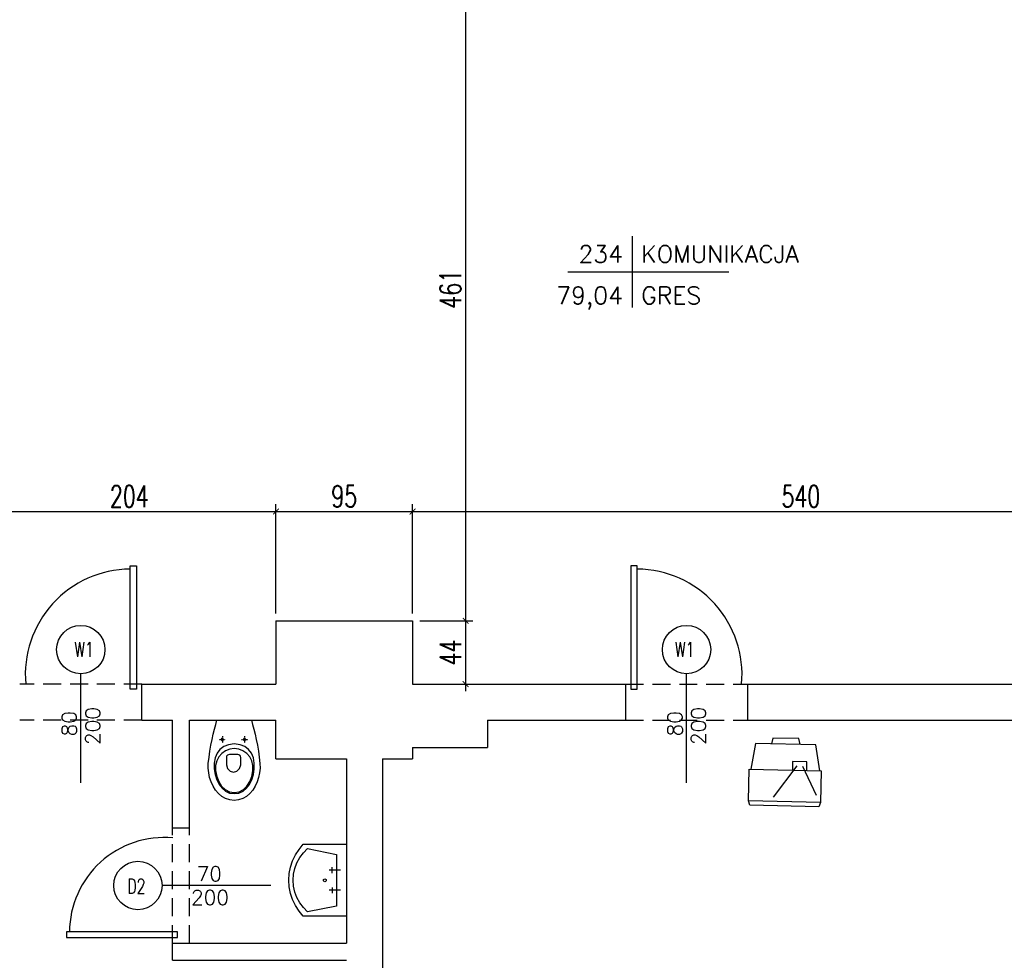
# Model space of a CAD drawing. Header units: millimetres. Extents: x 50026 to 146998, y 1038179 to 1573505.
# Tile 49 of 122: x 59037 to 59722, y 1043020 to 1043674. Entities that reach past the tile are written whole.
import ezdxf
from ezdxf.enums import TextEntityAlignment as Align

# ---------------------------------------------------------------- set-up
doc = ezdxf.new("R2010")
doc.units = ezdxf.units.MM
doc.header["$LTSCALE"] = 0.025
doc.linetypes.add('DASHDOT', pattern=[25.4, 12.7, -6.35, 0, -6.35])
doc.linetypes.add('HIDDEN', pattern=[0.375, 0.25, -0.125])
for name, color, linetype in [('2D-MEBLE', 3, 'Continuous'), ('2D-WYMIARY', 2, 'Continuous'), ('opis pomieszczen', 2, 'Continuous'), ('Przybory sanit', 3, 'Continuous'), ('SCIANY', 5, 'Continuous'), ('szrafy', 8, 'Continuous'), ('zA_DRZWI', 7, 'Continuous'), ('zA_DRZWI OPISY', 7, 'Continuous'), ('ściany', 5, 'Continuous')]:
    doc.layers.add(name, color=color, linetype=linetype)
doc.styles.add('ROMANS', font='romans.shx', dxfattribs={"width": 0.7})
doc.styles.add('STYLE1', font='romans.shx', dxfattribs={"height": 10})
doc.dimstyles.new('SIL', dxfattribs={"dimtxt": 15, "dimasz": 4, "dimexe": 5, "dimexo": 5, "dimgap": 3, "dimtad": 1, "dimdec": 4, "dimrnd": 0.5, "dimdsep": 46, "dimtxsty": 'ROMANS', "dimblk1": 'ARCHTICK', "dimblk2": 'ARCHTICK', "dimsah": 1, "dimcen": 5, "dimdle": 5, "dimclrd": 1, "dimclre": 1, "dimclrt": 2, "dimadec": 1, "dimazin": 0, "dimtfac": 0.013333, "dimtdec": 4, "dimtix": 1, "dimtmove": 0, "dimatfit": 3, "dimldrblk": 'ARCHTICK', "dimfxl": 0, "dimtolj": 1, "dimtzin": 0, "dimarcsym": 0})

# ---------------------------------------------------------------- blocks, each defined once
blk = doc.blocks.new('UMYW')
at = {"layer": 'Przybory sanit'}
for points in [[(0, 23.06, 0), (0, 23.06, 0), (0, 23.06, 0), (0, 23.06, 0), (0, 23.06, 0), (0, 23.06, 0), (0, 23.06, 0), (0, 23.06, 0), (0, 23.06, 0), (0, 23.06, 0), (0, 23.06, 0), (0, 23.06, 0), (0, 23.06, 0), (0, 23.06, 0), (0, 23.06, 0), (0, 23.06, 0), (0, 23.06, 0), (0, 23.06, 0), (0, 23.06, 0), (0, -26.94, 0), (30, -26.94, 0)], [(30, 23.06, 0), (0, 23.06, 0)], [(30, -26.94, 0), (32.95, -23.41, 0), (35.43, -19.55, 0), (37.41, -15.4, 0), (38.84, -11.03, 0), (39.71, -6.52, 0), (40, -1.94, 0), (39.71, 2.65, 0), (38.84, 7.16, 0), (37.41, 11.53, 0), (35.43, 15.68, 0), (32.95, 19.54, 0), (30, 23.06, 0)], [(27, 20.06, 0), (7, 16.06, 0)], [(7, 16.06, 0), (7, -19.94, 0), (27, -23.94, 0)], [(27, -23.94, 0), (29.92, -20.99, 0), (32.4, -17.66, 0), (34.38, -14.02, 0), (35.83, -10.13, 0), (36.71, -6.07, 0), (37, -1.94, 0), (36.71, 2.2, 0), (35.83, 6.26, 0), (34.38, 10.15, 0), (32.4, 13.79, 0), (29.92, 17.12, 0), (27, 20.06, 0)], [(10, 3.06, 0), (10, 7.06, 0)], [(4, 5.06, 0), (12, 5.06, 0)], [(16, -1.94, 0), (15.87, -1.44, 0), (15.5, -1.07, 0), (15, -0.94, 0), (14.5, -1.07, 0), (14.13, -1.44, 0), (14, -1.94, 0), (14.13, -2.44, 0), (14.5, -2.8, 0), (15, -2.94, 0), (15.5, -2.8, 0), (15.87, -2.44, 0), (16, -1.94, 0), (16, -1.94, 0)], [(4, -8.94, 0), (12, -8.94, 0)], [(10, -6.94, 0), (10, -10.94, 0)]]:
    blk.add_polyline3d(points, dxfattribs=at)
blk = doc.blocks.new('kibel1')
at = {"layer": 'Przybory sanit', "color": 3, "linetype": 'Continuous'}
for points in [[(0, -12.02), (3.1, -12.82), (6.4, -13.66), (9.89, -14.52), (13.58, -15.36), (17.45, -16.15), (21.52, -16.87), (25.76, -17.48), (30.18, -17.96), (33.38, -18.04), (36.63, -17.72), (39.86, -17.04), (43, -16), (45.96, -14.61), (48.67, -12.9), (51.06, -10.88), (53.05, -8.56), (54.57, -5.97), (55.53, -3.11), (55.87, 0), (55.53, 3.11), (54.57, 5.97), (53.05, 8.56), (51.06, 10.88), (48.67, 12.9), (45.96, 14.61), (43, 16), (39.86, 17.04), (36.63, 17.72), (33.38, 18.04), (30.18, 17.96), (25.76, 17.48), (21.52, 16.87), (17.45, 16.15), (13.58, 15.36), (9.89, 14.52), (6.4, 13.66), (3.1, 12.82), (0, 12.02)], [(16.56, -0.08), (17.1, 3.92), (18.41, 7.25), (20.42, 9.9), (23.05, 11.88), (26.23, 13.2), (29.87, 13.85), (33.91, 13.84), (37.92, 13.22), (41.57, 12.09), (44.77, 10.49), (47.42, 8.44), (49.43, 5.97), (50.71, 3.13), (51.15, -0.08), (50.71, -3.29), (49.43, -6.15), (47.42, -8.62), (44.77, -10.67), (41.57, -12.27), (37.92, -13.39), (33.91, -14), (29.87, -14.01), (26.23, -13.35), (23.05, -12.04), (20.42, -10.05), (18.41, -7.4), (17.1, -4.07)], [(13.42, 7.49), (13.4, 7.49), (13.39, 7.49), (13.37, 7.5), (13.36, 7.5), (13.34, 7.5), (13.33, 7.5), (13.31, 7.5), (13.3, 7.5), (13.29, 7.51), (13.27, 7.51), (13.26, 7.51), (13.24, 7.52), (13.23, 7.52), (13.21, 7.52), (13.2, 7.53), (13.18, 7.53), (13.17, 7.54), (13.16, 7.54), (13.14, 7.55), (13.13, 7.55), (13.11, 7.56), (13.1, 7.57), (13.09, 7.57), (13.07, 7.58), (13.06, 7.59), (13.05, 7.59), (13.04, 7.6), (13.02, 7.61), (13.01, 7.62), (13, 7.62), (12.99, 7.63), (12.97, 7.64), (12.96, 7.65), (12.95, 7.66), (12.94, 7.67), (12.93, 7.68), (12.92, 7.69), (12.9, 7.7), (12.89, 7.71), (12.88, 7.72), (12.87, 7.73), (12.86, 7.74), (12.85, 7.75), (12.84, 7.77), (12.83, 7.78), (12.83, 7.79), (12.82, 7.8), (12.81, 7.81), (12.8, 7.83), (12.79, 7.84), (12.78, 7.85), (12.78, 7.86), (12.77, 7.88), (12.76, 7.89), (12.75, 7.9), (12.75, 7.92), (12.74, 7.93), (12.74, 7.94), (12.73, 7.96), (12.72, 7.97), (12.72, 7.98), (12.71, 8), (12.71, 8.01), (12.7, 8.03), (12.7, 8.04), (12.7, 8.06), (12.69, 8.07), (12.69, 8.09), (12.69, 8.1), (12.68, 8.11), (12.68, 8.13), (12.68, 8.14), (12.68, 8.16), (12.68, 8.17), (12.68, 8.19), (12.67, 8.2), (12.67, 8.22), (12.67, 8.23), (12.67, 8.25), (12.67, 8.26), (12.68, 8.28), (12.68, 8.29), (12.68, 8.31), (12.68, 8.32), (12.68, 8.34), (12.68, 8.35), (12.69, 8.37), (12.69, 8.38), (12.69, 8.4), (12.69, 8.41), (12.7, 8.43), (12.7, 8.44), (12.71, 8.45), (12.71, 8.47), (12.72, 8.48), (12.72, 8.5), (12.73, 8.51), (12.73, 8.52), (12.74, 8.54), (12.74, 8.55), (12.75, 8.57), (12.76, 8.58), (12.76, 8.59), (12.77, 8.61), (12.78, 8.62), (12.79, 8.63), (12.79, 8.64), (12.8, 8.66), (12.81, 8.67), (12.82, 8.68), (12.83, 8.69), (12.84, 8.7), (12.85, 8.72), (12.86, 8.73), (12.87, 8.74), (12.88, 8.75), (12.89, 8.76), (12.9, 8.77), (12.91, 8.78), (12.92, 8.79), (12.93, 8.8), (12.94, 8.81), (12.95, 8.82), (12.97, 8.83), (12.98, 8.84), (12.99, 8.85), (13, 8.86), (13.01, 8.86), (13.03, 8.87), (13.04, 8.88), (13.05, 8.89), (13.07, 8.89), (13.08, 8.9), (13.09, 8.91), (13.11, 8.91), (13.12, 8.92), (13.13, 8.93), (13.15, 8.93), (13.16, 8.94), (13.18, 8.94), (13.19, 8.95), (13.2, 8.95), (13.22, 8.95), (13.23, 8.96), (13.25, 8.96), (13.26, 8.97), (13.28, 8.97), (13.29, 8.97), (13.31, 8.97), (13.32, 8.98), (13.34, 8.98), (13.35, 8.98), (13.37, 8.98), (13.38, 8.98), (13.39, 8.98), (13.41, 8.98), (13.42, 8.98), (13.44, 8.98), (13.45, 8.98), (13.47, 8.98), (13.48, 8.98), (13.5, 8.98), (13.51, 8.98), (13.53, 8.97), (13.54, 8.97), (13.56, 8.97), (13.57, 8.97), (13.59, 8.96), (13.6, 8.96), (13.62, 8.96), (13.63, 8.95), (13.65, 8.95), (13.66, 8.94), (13.67, 8.94), (13.69, 8.93), (13.7, 8.93), (13.72, 8.92), (13.73, 8.91), (13.74, 8.91), (13.76, 8.9), (13.77, 8.89), (13.78, 8.89), (13.79, 8.88), (13.81, 8.87), (13.82, 8.86), (13.83, 8.86), (13.85, 8.85), (13.86, 8.84), (13.87, 8.83), (13.88, 8.82), (13.89, 8.81), (13.9, 8.8), (13.92, 8.79), (13.93, 8.78), (13.94, 8.77), (13.95, 8.76), (13.96, 8.75), (13.97, 8.74), (13.98, 8.73), (13.99, 8.72), (14, 8.71), (14.01, 8.69), (14.02, 8.68), (14.02, 8.67), (14.03, 8.66), (14.04, 8.65), (14.05, 8.63), (14.06, 8.62), (14.06, 8.61), (14.07, 8.59), (14.08, 8.58), (14.09, 8.57), (14.09, 8.55), (14.1, 8.54), (14.1, 8.53), (14.11, 8.51), (14.12, 8.5), (14.12, 8.48), (14.13, 8.47), (14.13, 8.46), (14.13, 8.44), (14.14, 8.43), (14.14, 8.41), (14.14, 8.4), (14.15, 8.38), (14.15, 8.37), (14.15, 8.35), (14.16, 8.34), (14.16, 8.32), (14.16, 8.31), (14.16, 8.3), (14.16, 8.28), (14.16, 8.27), (14.16, 8.25), (14.16, 8.24), (14.16, 8.22), (14.16, 8.21), (14.16, 8.19), (14.16, 8.18), (14.16, 8.16), (14.16, 8.15), (14.15, 8.13), (14.15, 8.12), (14.15, 8.1), (14.15, 8.09), (14.14, 8.07), (14.14, 8.06), (14.14, 8.04), (14.13, 8.03), (14.13, 8.01), (14.12, 8), (14.12, 7.99), (14.11, 7.97), (14.11, 7.96), (14.1, 7.94), (14.1, 7.93), (14.09, 7.92), (14.08, 7.9), (14.08, 7.89), (14.07, 7.88), (14.06, 7.86), (14.05, 7.85), (14.05, 7.84), (14.04, 7.83), (14.03, 7.81), (14.02, 7.8), (14.01, 7.79), (14, 7.78), (13.99, 7.77), (13.98, 7.76), (13.97, 7.74), (13.96, 7.73), (13.95, 7.72), (13.94, 7.71), (13.93, 7.7), (13.92, 7.69), (13.91, 7.68), (13.9, 7.67), (13.89, 7.66), (13.88, 7.65), (13.86, 7.64), (13.85, 7.63), (13.84, 7.63), (13.83, 7.62), (13.82, 7.61), (13.8, 7.6), (13.79, 7.59), (13.78, 7.59), (13.76, 7.58), (13.75, 7.57), (13.74, 7.57), (13.72, 7.56), (13.71, 7.55), (13.7, 7.55), (13.68, 7.54), (13.67, 7.54), (13.65, 7.53), (13.64, 7.53), (13.63, 7.52), (13.61, 7.52), (13.6, 7.52), (13.58, 7.51), (13.57, 7.51), (13.55, 7.51), (13.54, 7.5), (13.52, 7.5), (13.51, 7.5), (13.49, 7.5), (13.48, 7.5), (13.46, 7.5), (13.45, 7.49), (13.43, 7.49), (13.42, 7.49)], [(50.35, -0.08), (49.81, -3.46), (48.27, -6.4), (45.88, -8.86), (42.79, -10.81), (39.14, -12.22), (35.09, -13.07), (31.6, -13.1), (28.39, -12.3), (25.55, -10.8), (23.19, -8.71), (21.38, -6.14), (20.23, -3.22), (19.83, -0.08), (20.23, 3.07), (21.38, 5.99), (23.19, 8.55), (25.55, 10.65), (28.39, 12.15), (31.6, 12.95), (35.09, 12.92), (39.14, 12.07), (42.79, 10.66), (45.88, 8.71), (48.27, 6.24), (49.81, 3.31)], [(23.94, 0.63), (23.94, 3.3), (24.33, 4.65), (25.17, 5.23), (26.01, 5.35), (31.23, 5.38), (33.7, 4.59), (35.49, 2.72), (36.18, 0.42), (35.48, -1.9), (33.67, -3.79), (31.19, -4.57), (26.01, -4.57), (25.17, -4.45), (24.33, -3.87), (23.94, -2.52)], [(13.42, -7.96), (13.4, -7.96), (13.39, -7.96), (13.37, -7.96), (13.36, -7.96), (13.34, -7.95), (13.33, -7.95), (13.31, -7.95), (13.3, -7.95), (13.29, -7.95), (13.27, -7.94), (13.26, -7.94), (13.24, -7.94), (13.23, -7.93), (13.21, -7.93), (13.2, -7.93), (13.18, -7.92), (13.17, -7.92), (13.16, -7.91), (13.14, -7.91), (13.13, -7.9), (13.11, -7.89), (13.1, -7.89), (13.09, -7.88), (13.07, -7.87), (13.06, -7.87), (13.05, -7.86), (13.04, -7.85), (13.02, -7.84), (13.01, -7.84), (13, -7.83), (12.99, -7.82), (12.97, -7.81), (12.96, -7.8), (12.95, -7.79), (12.94, -7.78), (12.93, -7.77), (12.92, -7.76), (12.9, -7.75), (12.89, -7.74), (12.88, -7.73), (12.87, -7.72), (12.86, -7.71), (12.85, -7.7), (12.84, -7.69), (12.83, -7.68), (12.83, -7.66), (12.82, -7.65), (12.81, -7.64), (12.8, -7.63), (12.79, -7.61), (12.78, -7.6), (12.78, -7.59), (12.77, -7.58), (12.76, -7.56), (12.75, -7.55), (12.75, -7.54), (12.74, -7.52), (12.74, -7.51), (12.73, -7.5), (12.72, -7.48), (12.72, -7.47), (12.71, -7.45), (12.71, -7.44), (12.7, -7.43), (12.7, -7.41), (12.7, -7.4), (12.69, -7.38), (12.69, -7.37), (12.69, -7.35), (12.68, -7.34), (12.68, -7.32), (12.68, -7.31), (12.68, -7.29), (12.68, -7.28), (12.68, -7.26), (12.67, -7.25), (12.67, -7.23), (12.67, -7.22), (12.67, -7.2), (12.67, -7.19), (12.68, -7.17), (12.68, -7.16), (12.68, -7.14), (12.68, -7.13), (12.68, -7.11), (12.68, -7.1), (12.69, -7.09), (12.69, -7.07), (12.69, -7.06), (12.69, -7.04), (12.7, -7.03), (12.7, -7.01), (12.71, -7), (12.71, -6.98), (12.72, -6.97), (12.72, -6.96), (12.73, -6.94), (12.73, -6.93), (12.74, -6.91), (12.74, -6.9), (12.75, -6.89), (12.76, -6.87), (12.76, -6.86), (12.77, -6.85), (12.78, -6.83), (12.79, -6.82), (12.79, -6.81), (12.8, -6.8), (12.81, -6.78), (12.82, -6.77), (12.83, -6.76), (12.84, -6.75), (12.85, -6.74), (12.86, -6.73), (12.87, -6.71), (12.88, -6.7), (12.89, -6.69), (12.9, -6.68), (12.91, -6.67), (12.92, -6.66), (12.93, -6.65), (12.94, -6.64), (12.95, -6.63), (12.97, -6.62), (12.98, -6.61), (12.99, -6.61), (13, -6.6), (13.01, -6.59), (13.03, -6.58), (13.04, -6.57), (13.05, -6.57), (13.07, -6.56), (13.08, -6.55), (13.09, -6.55), (13.11, -6.54), (13.12, -6.53), (13.13, -6.53), (13.15, -6.52), (13.16, -6.52), (13.18, -6.51), (13.19, -6.51), (13.2, -6.5), (13.22, -6.5), (13.23, -6.49), (13.25, -6.49), (13.26, -6.49), (13.28, -6.48), (13.29, -6.48), (13.31, -6.48), (13.32, -6.48), (13.34, -6.47), (13.35, -6.47), (13.37, -6.47), (13.38, -6.47), (13.39, -6.47), (13.41, -6.47), (13.42, -6.47), (13.44, -6.47), (13.45, -6.47), (13.47, -6.47), (13.48, -6.47), (13.5, -6.47), (13.51, -6.48), (13.53, -6.48), (13.54, -6.48), (13.56, -6.48), (13.57, -6.49), (13.59, -6.49), (13.6, -6.49), (13.62, -6.5), (13.63, -6.5), (13.65, -6.51), (13.66, -6.51), (13.67, -6.52), (13.69, -6.52), (13.7, -6.53), (13.72, -6.53), (13.73, -6.54), (13.74, -6.54), (13.76, -6.55), (13.77, -6.56), (13.78, -6.57), (13.79, -6.57), (13.81, -6.58), (13.82, -6.59), (13.83, -6.6), (13.85, -6.6), (13.86, -6.61), (13.87, -6.62), (13.88, -6.63), (13.89, -6.64), (13.9, -6.65), (13.92, -6.66), (13.93, -6.67), (13.94, -6.68), (13.95, -6.69), (13.96, -6.7), (13.97, -6.71), (13.98, -6.72), (13.99, -6.74), (14, -6.75), (14.01, -6.76), (14.02, -6.77), (14.02, -6.78), (14.03, -6.8), (14.04, -6.81), (14.05, -6.82), (14.06, -6.83), (14.06, -6.85), (14.07, -6.86), (14.08, -6.87), (14.09, -6.89), (14.09, -6.9), (14.1, -6.91), (14.1, -6.93), (14.11, -6.94), (14.12, -6.95), (14.12, -6.97), (14.13, -6.98), (14.13, -7), (14.13, -7.01), (14.14, -7.03), (14.14, -7.04), (14.14, -7.05), (14.15, -7.07), (14.15, -7.08), (14.15, -7.1), (14.16, -7.11), (14.16, -7.13), (14.16, -7.14), (14.16, -7.16), (14.16, -7.17), (14.16, -7.19), (14.16, -7.2), (14.16, -7.22), (14.16, -7.23), (14.16, -7.25), (14.16, -7.26), (14.16, -7.28), (14.16, -7.29), (14.16, -7.31), (14.15, -7.32), (14.15, -7.34), (14.15, -7.35), (14.15, -7.37), (14.14, -7.38), (14.14, -7.39), (14.14, -7.41), (14.13, -7.42), (14.13, -7.44), (14.12, -7.45), (14.12, -7.47), (14.11, -7.48), (14.11, -7.49), (14.1, -7.51), (14.1, -7.52), (14.09, -7.53), (14.08, -7.55), (14.08, -7.56), (14.07, -7.57), (14.06, -7.59), (14.05, -7.6), (14.05, -7.61), (14.04, -7.63), (14.03, -7.64), (14.02, -7.65), (14.01, -7.66), (14, -7.67), (13.99, -7.69), (13.98, -7.7), (13.97, -7.71), (13.96, -7.72), (13.95, -7.73), (13.94, -7.74), (13.93, -7.75), (13.92, -7.76), (13.91, -7.77), (13.9, -7.78), (13.89, -7.79), (13.88, -7.8), (13.86, -7.81), (13.85, -7.82), (13.84, -7.83), (13.83, -7.84), (13.82, -7.84), (13.8, -7.85), (13.79, -7.86), (13.78, -7.87), (13.76, -7.87), (13.75, -7.88), (13.74, -7.89), (13.72, -7.89), (13.71, -7.9), (13.7, -7.9), (13.68, -7.91), (13.67, -7.92), (13.65, -7.92), (13.64, -7.92), (13.63, -7.93), (13.61, -7.93), (13.6, -7.94), (13.58, -7.94), (13.57, -7.94), (13.55, -7.95), (13.54, -7.95), (13.52, -7.95), (13.51, -7.95), (13.49, -7.95), (13.48, -7.96), (13.46, -7.96), (13.45, -7.96), (13.43, -7.96), (13.42, -7.96)]]:
    blk.add_lwpolyline(points, close=True, dxfattribs=at)
at = {"layer": 'Przybory sanit', "color": 3, "linetype": 'DASHDOT'}
for points in [[(11.3, 8.22), (15.9, 8.22)], [(13.44, 10.47), (13.44, 5.95)], [(13.44, -4.99), (13.44, -9.5)], [(11.3, -7.23), (15.9, -7.23)]]:
    blk.add_lwpolyline(points, dxfattribs=at)
at = {"layer": 'Przybory sanit', "color": 3, "linetype": 'Continuous'}
for points in [[(13.42, 7.49), (13.42, 7.49)], [(13.42, -7.96), (13.42, -7.96)]]:
    blk.add_lwpolyline(points, dxfattribs=at)
blk = doc.blocks.new('tabela-pow')
at = {"layer": '2D-WYMIARY', "ltscale": 10}
for p, q in [((0, 24.8), (0, -24.8)), ((-44.8, 0), (67.2, 0))]:
    blk.add_line(p, q, dxfattribs=at)
at = {"layer": '2D-WYMIARY', "ltscale": 10, "style": 'STYLE1', "width": 0.7}
for tag, p in [('NR', (-6.4, 6.4)), ('POW', (-6.4, -22.4))]:
    blk.add_attdef(tag, text='', height=16, rotation=360, dxfattribs=at).set_placement(p, align=Align.RIGHT)
for tag, p in [('NAZWA', (6.4, 6.4)), ('POSADZKA', (6.4, -22.4))]:
    blk.add_attdef(tag, p, '', height=16, rotation=360, dxfattribs=at)
blk = doc.blocks.new('tv')
at = {"layer": '2D-MEBLE', "color": 3, "ltscale": 10}
for p, q in [((-11.5, 22.2), (-31.04, 12.07)), ((11.5, -22.2), (-11.5, 22.2)), ((-11.04, 21.31), (6.32, 26.93)), ((6.32, 26.93), (25.64, -10.36)), ((-6.9, 13.32), (-1.58, 16.08)), ((-1.58, 16.08), (3.03, 7.2)), ((11.38, 17.16), (15.39, 18.11)), ((15.39, 18.11), (23.67, 2.13)), ((-31.04, 12.07), (-33.24, 9.8)), ((-33.24, 9.8), (-11.15, -32.81)), ((-31.04, 12.07), (-8.03, -32.32)), ((-2.86, 12.03), (-25.22, 11.71)), ((-1.02, 8.48), (-13.19, -15.85)), ((3.03, 7.2), (-2.3, 4.44)), ((23.67, 2.13), (20.58, -0.6)), ((25.64, -10.36), (11.04, -21.31)), ((-8.03, -32.32), (11.5, -22.2)), ((-11.15, -32.81), (-8.03, -32.32))]:
    blk.add_line(p, q, dxfattribs=at)
blk = doc.blocks.new('_ArchTick')
at = {"color": 0, "linetype": 'ByBlock', "const_width": 0.15}
blk.add_lwpolyline([(-0.5, -0.5), (0.5, 0.5)], dxfattribs=at)
blk = doc.blocks.new('*D287')
at = {"layer": 'Defpoints', "color": 0}
for p in [(59310.27, 1043716.9), (59310.27, 1043255.9), (59347.16, 1043255.9)]:
    blk.add_point(p, dxfattribs=at)
at = {"layer": 'szrafy', "color": 1, "lineweight": -2}
for p, q in [((59315.27, 1043716.9), (59352.16, 1043716.9)), ((59347.16, 1043721.9), (59347.16, 1043250.9)), ((59315.27, 1043255.9), (59352.16, 1043255.9))]:
    blk.add_line(p, q, dxfattribs=at)
at = {"layer": 'szrafy', "color": 1, "lineweight": -2, "xscale": 4, "yscale": 4, "zscale": 4}
for p, rotation in [((59347.16, 1043716.9), 90), ((59347.16, 1043255.9), 270)]:
    blk.add_blockref('_ArchTick', p, dxfattribs=dict(at, rotation=rotation))
at = {"layer": 'szrafy', "color": 2, "insert": (59336.66, 1043486.4), "char_height": 15, "attachment_point": 5, "rotation": 90, "style": 'ROMANS'}
blk.add_mtext('\\A1;461', dxfattribs=at)
blk = doc.blocks.new('*D288')
at = {"layer": 'Defpoints', "color": 0}
for p in [(59310.27, 1043255.9), (59310.27, 1043211.9), (59347.16, 1043211.9)]:
    blk.add_point(p, dxfattribs=at)
at = {"layer": 'szrafy', "color": 1, "lineweight": -2}
for p, q in [((59347.16, 1043260.9), (59347.16, 1043206.9)), ((59315.27, 1043255.9), (59352.16, 1043255.9)), ((59315.27, 1043211.9), (59352.16, 1043211.9))]:
    blk.add_line(p, q, dxfattribs=at)
at = {"layer": 'szrafy', "color": 1, "lineweight": -2, "xscale": 4, "yscale": 4, "zscale": 4}
for p, rotation in [((59347.16, 1043255.9), 90), ((59347.16, 1043211.9), 270)]:
    blk.add_blockref('_ArchTick', p, dxfattribs=dict(at, rotation=rotation))
at = {"layer": 'szrafy', "color": 2, "insert": (59336.66, 1043233.9), "char_height": 15, "attachment_point": 5, "rotation": 90, "style": 'ROMANS'}
blk.add_mtext('\\A1;44', dxfattribs=at)
blk = doc.blocks.new('*D290')
at = {"layer": 'Defpoints', "color": 0}
for p in [(59215.27, 1043331.89), (59215.27, 1043255.9), (59011.27, 1043211.9)]:
    blk.add_point(p, dxfattribs=at)
at = {"layer": 'szrafy', "color": 1, "lineweight": -2}
for p, q in [((59006.27, 1043331.89), (59220.27, 1043331.89)), ((59011.27, 1043216.9), (59011.27, 1043336.89)), ((59215.27, 1043260.9), (59215.27, 1043336.89))]:
    blk.add_line(p, q, dxfattribs=at)
at = {"layer": 'szrafy', "color": 1, "lineweight": -2, "xscale": 4, "yscale": 4, "zscale": 4, "rotation": 180}
blk.add_blockref('_ArchTick', (59011.27, 1043331.89), dxfattribs=at)
at = {"layer": 'szrafy', "color": 1, "lineweight": -2, "xscale": 4, "yscale": 4, "zscale": 4}
blk.add_blockref('_ArchTick', (59215.27, 1043331.89), dxfattribs=at)
at = {"layer": 'szrafy', "color": 2, "insert": (59113.27, 1043342.39), "char_height": 15, "attachment_point": 5, "style": 'ROMANS'}
blk.add_mtext('\\A1;204', dxfattribs=at)
blk = doc.blocks.new('*D291')
at = {"layer": 'Defpoints', "color": 0}
for p in [(59310.27, 1043331.89), (59215.27, 1043255.9), (59310.27, 1043255.9)]:
    blk.add_point(p, dxfattribs=at)
at = {"layer": 'szrafy', "color": 1, "lineweight": -2}
for p, q in [((59210.27, 1043331.89), (59315.27, 1043331.89)), ((59215.27, 1043260.9), (59215.27, 1043336.89)), ((59310.27, 1043260.9), (59310.27, 1043336.89))]:
    blk.add_line(p, q, dxfattribs=at)
at = {"layer": 'szrafy', "color": 1, "lineweight": -2, "xscale": 4, "yscale": 4, "zscale": 4, "rotation": 180}
blk.add_blockref('_ArchTick', (59215.27, 1043331.89), dxfattribs=at)
at = {"layer": 'szrafy', "color": 1, "lineweight": -2, "xscale": 4, "yscale": 4, "zscale": 4}
blk.add_blockref('_ArchTick', (59310.27, 1043331.89), dxfattribs=at)
at = {"layer": 'szrafy', "color": 2, "insert": (59262.77, 1043342.39), "char_height": 15, "attachment_point": 5, "style": 'ROMANS'}
blk.add_mtext('\\A1;95', dxfattribs=at)
blk = doc.blocks.new('*D292')
at = {"layer": 'Defpoints', "color": 0}
for p in [(59850.27, 1043331.89), (59310.27, 1043255.9), (59850.27, 1043255.9)]:
    blk.add_point(p, dxfattribs=at)
at = {"layer": 'szrafy', "color": 1, "lineweight": -2}
for p, q in [((59305.27, 1043331.89), (59855.27, 1043331.89)), ((59310.27, 1043260.9), (59310.27, 1043336.89)), ((59850.27, 1043260.9), (59850.27, 1043336.89))]:
    blk.add_line(p, q, dxfattribs=at)
at = {"layer": 'szrafy', "color": 1, "lineweight": -2, "xscale": 4, "yscale": 4, "zscale": 4, "rotation": 180}
blk.add_blockref('_ArchTick', (59310.27, 1043331.89), dxfattribs=at)
at = {"layer": 'szrafy', "color": 1, "lineweight": -2, "xscale": 4, "yscale": 4, "zscale": 4}
blk.add_blockref('_ArchTick', (59850.27, 1043331.89), dxfattribs=at)
at = {"layer": 'szrafy', "color": 2, "insert": (59580.27, 1043342.39), "char_height": 15, "attachment_point": 5, "style": 'ROMANS'}
blk.add_mtext('\\A1;540', dxfattribs=at)

msp = doc.modelspace()

# ---------------------------------------------------------------- linework, layer by layer
at = {"layer": 'SCIANY', "color": 1, "linetype": 'HIDDEN', "ltscale": 2000}
for p, q in [((59122.09557, 1043211.89863), (59037.09557, 1043211.89863)), ((59458.27224, 1043211.89863), (59543.27224, 1043211.89863)), ((59122.09557, 1043186.89863), (59037.09557, 1043186.89863)), ((59458.27224, 1043186.89863), (59543.27224, 1043186.89863)), ((59143.27224, 1043031.89863), (59143.27224, 1043111.89863)), ((59155.27224, 1043031.89863), (59155.27224, 1043111.89863))]:
    msp.add_line(p, q, dxfattribs=at)
at = {"layer": 'zA_DRZWI', "color": 2, "linetype": 'Continuous'}
for points in [[(59118.25737, 1043208.44677), (59113.81411, 1043208.44677), (59113.81411, 1043294.14119), (59118.25737, 1043294.14119)], [(59462.11044, 1043208.44677), (59466.5537, 1043208.44677), (59466.5537, 1043294.14119), (59462.11044, 1043294.14119)], [(59146.72411, 1043035.73683), (59146.72411, 1043039.73577), (59069.59913, 1043039.73577), (59069.59913, 1043035.73683)]]:
    msp.add_lwpolyline(points, close=True, dxfattribs=at)
at = {"layer": 'zA_DRZWI', "color": 1, "linetype": 'Continuous', "ltscale": 15}
for centre, radius, start, end in [((59114.32788, 1043218.51563), 73.31954, 90.40148728, 185.17791729), ((59466.03993, 1043218.51563), 73.31954, 354.82208271, 89.59851272), ((59137.66213, 1043039.27338), 65.98759, 84.82208271, 179.59851272)]:
    msp.add_arc(centre, radius, start, end, dxfattribs=at)
at = {"layer": 'zA_DRZWI OPISY', "color": 7, "linetype": 'Continuous'}
for p, q in [((59079.59557, 1043143.33967), (59079.59557, 1043219.08852)), ((59500.77224, 1043143.33967), (59500.77224, 1043219.08852)), ((59211.83121, 1043071.89863), (59136.08236, 1043071.89863))]:
    msp.add_line(p, q, dxfattribs=at)
at = {"layer": 'zA_DRZWI OPISY', "color": 7}
for centre in [(59079.59557, 1043235.89539), (59500.77224, 1043235.89539), (59119.27548, 1043071.89863)]:
    msp.add_circle(centre, 16.80688, dxfattribs=at)
at = {"layer": 'ściany'}
for p, q in [((59215.27224, 1043255.89863), (59310.27224, 1043255.89863)), ((59215.27224, 1043255.89863), (59215.27224, 1043211.89863)), ((59310.27224, 1043255.89863), (59310.27224, 1043211.89863)), ((59122.09557, 1043211.89863), (59215.27224, 1043211.89863)), ((59122.09557, 1043186.89863), (59122.09557, 1043211.89863)), ((59310.27224, 1043211.89863), (59458.27224, 1043211.89863)), ((59458.27224, 1043211.89863), (59458.27224, 1043186.89863)), ((59543.27224, 1043211.89863), (59850.27224, 1043211.89863)), ((59543.27224, 1043211.89863), (59543.27224, 1043186.89863)), ((59543.27224, 1043211.89863), (59694.27224, 1043211.89863)), ((59122.09557, 1043186.89863), (59143.27224, 1043186.89863)), ((59143.27224, 1043111.89863), (59143.27224, 1043186.89863)), ((59155.27224, 1043186.89863), (59215.27224, 1043186.89863)), ((59155.27224, 1043111.89863), (59155.27224, 1043186.89863)), ((59215.27224, 1043159.89863), (59215.27224, 1043186.89863)), ((59362.27224, 1043186.89863), (59458.27224, 1043186.89863)), ((59362.27224, 1043186.89863), (59362.27224, 1043167.89863)), ((59543.27224, 1043186.89863), (59807.27224, 1043186.89863)), ((59543.27224, 1043186.89863), (59669.27224, 1043186.89863)), ((59310.27224, 1043167.89863), (59310.27224, 1043159.89863)), ((59310.27224, 1043167.89863), (59362.27224, 1043167.89863)), ((59215.27224, 1043159.89863), (59264.27224, 1043159.89863)), ((59264.27224, 1043159.89863), (59264.27224, 1043031.89863)), ((59289.27224, 1043159.89863), (59289.27224, 1042641.89863)), ((59289.27224, 1043159.89863), (59310.27224, 1043159.89863)), ((59143.27224, 1043111.89863), (59155.27224, 1043111.89863)), ((59143.27224, 1043031.89863), (59264.27224, 1043031.89863)), ((59143.27224, 1043019.89863), (59143.27224, 1043031.89863)), ((59143.27224, 1043019.89863), (59264.27224, 1043019.89863))]:
    msp.add_line(p, q, dxfattribs=at)

# ---------------------------------------------------------------- block references
at = {"layer": 'opis pomieszczen', "color": 2, "linetype": 'Continuous'}
ref = msp.add_blockref('tabela-pow', (59462.93893, 1043498.47678), dxfattribs=at)
ref.add_attrib('NAZWA', 'KOMUNIKACJA', (59469.33893, 1043504.87678), dxfattribs={"layer": '2D-WYMIARY', "ltscale": 10, "height": 12, "rotation": 360, "style": 'ROMANS'})
ref.add_attrib('POSADZKA', 'GRES', (59469.33893, 1043476.07678), dxfattribs={"layer": '2D-WYMIARY', "ltscale": 10, "height": 12, "rotation": 360, "style": 'ROMANS'})
ref.add_attrib('NR', '234', dxfattribs={"layer": '2D-WYMIARY', "ltscale": 10, "height": 12, "rotation": 360, "style": 'ROMANS'}).set_placement((59456.53893, 1043504.87678), align=Align.RIGHT)
ref.add_attrib('POW', '79,04', dxfattribs={"layer": '2D-WYMIARY', "ltscale": 10, "height": 12, "rotation": 360, "style": 'ROMANS'}).set_placement((59456.53893, 1043476.07678), align=Align.RIGHT)
at = {"layer": 'Przybory sanit', "xscale": -1, "rotation": 90}
msp.add_blockref('kibel1', (59186.22147, 1043186.89863), dxfattribs=at)
at = {"layer": 'Przybory sanit', "color": 2, "linetype": 'Continuous', "xscale": -1}
msp.add_blockref('UMYW', (59264.27224, 1043077.48301), dxfattribs=at)
at = {"layer": 'ściany', "color": 2, "xscale": -1, "rotation": 296.0221680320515}
msp.add_blockref('tv', (59569.36825, 1043152.20004), dxfattribs=at)

# ---------------------------------------------------------------- texts
at = {"layer": 'zA_DRZWI OPISY', "color": 7, "style": 'ROMANS', "width": 0.7}
msp.add_text('W1', height=10.258067, rotation=360, dxfattribs=at).set_placement((59075.04079, 1043230.76236))
for s, p in [('W1', (59492.6754, 1043230.76236)), ('D2', (59111.92768, 1043066.25982))]:
    msp.add_text(s, height=10.258067, dxfattribs=at).set_placement(p)
at = {"layer": 'zA_DRZWI OPISY', "color": 7, "style": 'ROMANS'}
for s, rotation, p in [('80', 90, (59076.69782, 1043175.5305)), ('200', 90, (59093.02292, 1043169.61008)), ('80', 90, (59497.87449, 1043175.5305)), ('200', 90, (59514.19959, 1043169.61008)), ('70', 360, (59160.10119, 1043074.79638)), ('200', 360, (59156.25203, 1043058.47128))]:
    msp.add_text(s, height=10.258067, rotation=rotation, dxfattribs=at).set_placement(p)

# ---------------------------------------------------------------- dimensions: what is measured, and where the dimension line sits
at = {"layer": 'szrafy', "color": 24}
for base, p1, p2, picture, middle in [((59347.15681, 1043255.89863), (59310.27224, 1043716.89863), (59310.27224, 1043255.89863), '*D287', (59336.65681, 1043486.39863)), ((59347.15681, 1043211.89863), (59310.27224, 1043255.89863), (59310.27224, 1043211.89863), '*D288', (59336.65681, 1043233.89863))]:
    dim = msp.add_linear_dim(base=base, p1=p1, p2=p2, angle=90, dimstyle='SIL', override={"dimtmove": 1}, dxfattribs=at)
    dim.commit()
    dim.dimension.update_dxf_attribs({"geometry": picture, "text_midpoint": middle})
for base, p1, p2, picture, middle in [((59215.27224, 1043331.89175), (59011.27224, 1043211.89863), (59215.27224, 1043255.89863), '*D290', (59113.27224, 1043342.39175)), ((59310.27224, 1043331.89175), (59215.27224, 1043255.89863), (59310.27224, 1043255.89863), '*D291', (59262.77224, 1043342.39175)), ((59850.27224, 1043331.89175), (59310.27224, 1043255.89863), (59850.27224, 1043255.89863), '*D292', (59580.27224, 1043342.39175))]:
    dim = msp.add_linear_dim(base=base, p1=p1, p2=p2, dimstyle='SIL', override={"dimtmove": 1}, dxfattribs=at)
    dim.commit()
    dim.dimension.update_dxf_attribs({"geometry": picture, "text_midpoint": middle})

doc.saveas('drawing.dxf')
